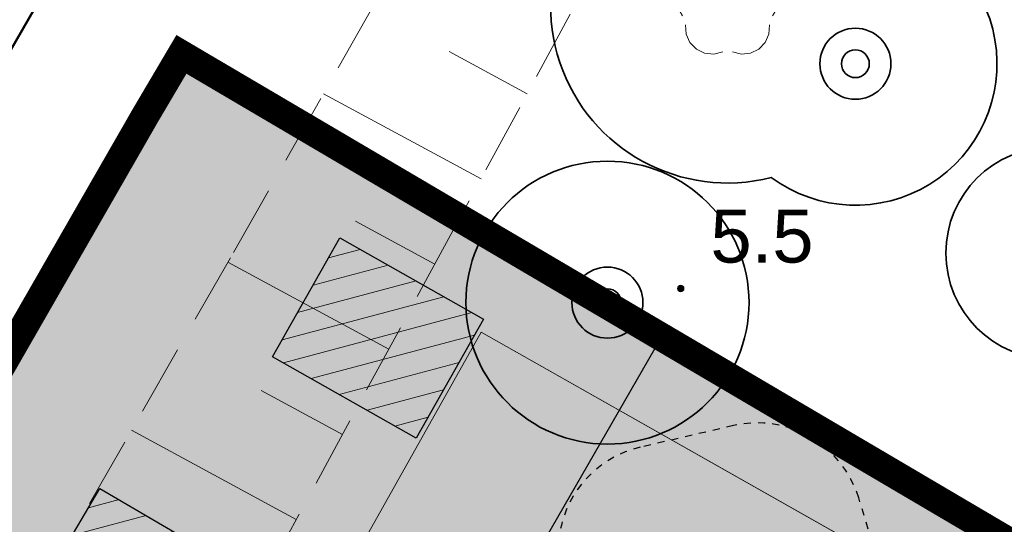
# Model space of a CAD drawing. Extents: x 5477758 to 5478338, y 5918296 to 5918505.
# Tile 130 of 135: x 5477941.71 to 5477955.62, y 5918464.4 to 5918471.53. Entities that reach past the tile are written whole.
import ezdxf
from ezdxf.enums import TextEntityAlignment as Align

# ---------------------------------------------------------------- set-up
doc = ezdxf.new("R2010")
doc.units = 0
for name, pattern in [('budynki akt$0$DASHED', [19.05, 12.7, -6.35]), ('DASHED', [19.05, 12.7, -6.35]), ('PRZER2-1', [3, 2, -1])]:
    doc.linetypes.add(name, pattern=pattern)
doc.layers.get('0').update_dxf_attribs({"linetype": 'CONTINUOUS'})
for name, color, linetype in [('0_NAWIERZCHNIA BEZPIECZNA Z PIASKU PŁUKANEGO', 35, 'CONTINUOUS'), ('0_PROJEKTOWANE OGRODZENIE', 7, 'CONTINUOUS'), ('0_PROJEKTOWANE ZABAWKI', 7, 'CONTINUOUS'), ('0_ZIELEŃ NISKA ISTNIEJACA', 76, 'CONTINUOUS'), ('A_GRANICA OPRACOWANIA', 7, 'CONTINUOUS')]:
    doc.layers.add(name, color=color, linetype=linetype)
for name, color, linetype, lineweight in [('GESBZO', 7, 'CONTINUOUS', 50), ('GSLINN', 7, 'CONTINUOUS', 18), ('GSSZSN', 7, 'PRZER2-1', 18), ('OT_Rzedna', 7, 'CONTINUOUS', 18), ('pomiar', 7, 'CONTINUOUS', 18), ('wysokosci', 7, 'CONTINUOUS', 18), ('ZZ_drzewo-nanoszone-recznie', 7, 'CONTINUOUS', 35), ('ZZ_grupa', 7, 'CONTINUOUS', 30), ('ZZ_grupa-krzewow-szraf', 7, 'CONTINUOUS', 13), ('ZZ_korona', 7, 'CONTINUOUS', 35), ('ZZ_trawnik', 62, 'CONTINUOUS', 50)]:
    doc.layers.add(name, color=color, linetype=linetype, lineweight=lineweight)
doc.layers.add('GSPRDL', color=7, linetype='CONTINUOUS', lineweight=18, true_color=0x008000)
doc.styles.add('GEO-INFO', font='arial.ttf')
pattern_1 = [(194.933, (5477837.84446, 5918344.9947), (0.08181636, -0.30677734), [])]

# ---------------------------------------------------------------- blocks, each defined once
blk = doc.blocks.new('SPDLP')
blk.add_hatch(color=0).paths.add_polyline_path([(0, -0.09), (0.027812, -0.085595), (0.052901, -0.072812), (0.072812, -0.052901), (0.085595, -0.027812), (0.09, 0), (0.085595, 0.027812), (0.072812, 0.052901), (0.052901, 0.072812), (0.027812, 0.085595), (0, 0.09), (-0.027812, 0.085595), (-0.052901, 0.072812), (-0.072812, 0.052901), (-0.085595, 0.027812), (-0.09, 0), (-0.085595, -0.027812), (-0.072812, -0.052901), (-0.052901, -0.072812), (-0.027812, -0.085595)])
at = {"color": 0}
for points in [[(-0.648554, 1.126667), (-0.481106, 1.325358), (-0.255912, 1.454989), (0, 1.5), (0.255912, 1.454989), (0.481106, 1.325358), (0.648554, 1.126667)], [(-1.271938, -0.268652), (-1.40916, -0.048001), (-1.462858, 0.20623), (-1.426585, 0.463525), (-1.304695, 0.693003), (-1.11182, 0.867117), (-0.871109, 0.964971)], [(0.871109, 0.964971), (1.11182, 0.867117), (1.304695, 0.693003), (1.426585, 0.463525), (1.462858, 0.20623), (1.40916, -0.048001), (1.271938, -0.268652)], [(-0.137547, -1.292703), (-0.389802, -1.355024), (-0.648184, -1.327532), (-0.881678, -1.213525), (-1.062258, -1.026689), (-1.168249, -0.78945), (-1.186929, -0.530282)], [(1.186929, -0.530282), (1.168249, -0.78945), (1.062258, -1.026689), (0.881678, -1.213525), (0.648184, -1.327532), (0.389802, -1.355024), (0.137547, -1.292703)]]:
    blk.add_lwpolyline(points, dxfattribs=at)
blk = doc.blocks.new('OTRN')
at = {"linetype": 'Continuous', "lineweight": 13}
blk.add_hatch(color=0, dxfattribs=at).paths.add_polyline_path([(0, -0.091, 1), (0, 0.091, 1)])
at = {"color": 0, "linetype": 'Continuous', "lineweight": 13}
blk.add_circle((0, 0), 0.0906, dxfattribs=at)
blk = doc.blocks.new('drzewo-odreczne')
at = {"layer": 'ZZ_drzewo-nanoszone-recznie', "linetype": 'Continuous'}
for radius in [0.502, 0.196]:
    blk.add_circle((0, 0), radius, dxfattribs=at)
blk = doc.blocks.new('zw$CEC1')
at = {"linetype": 'DASHED', "ltscale": 0.01}
blk.add_lwpolyline([(1162.1, -935.7, 0.152476), (1247.4, -909.1), (1383, -815.3, 0.059025), (1409.5, -792), (1526.7, -792, 0.414214), (1626.7, -692), (1626.7, -638.3, 0.414214), (1526.7, -538.3), (1409.5, -538.3, 0.094502), (1364.8, -504.2), (1271, -457.3, 0.116569), (1203.9, -441.4), (1041, -441.4, 0.016993), (1030.8, -441.7), (944.9, -447.6, 0.394444), (805, -597.2), (805, -732.6, 0.302922), (897.4, -871.1), (1025.2, -924.2, 0.098884), (1082.8, -935.7)], format="xyb", close=True, dxfattribs=at)

msp = doc.modelspace()

# ---------------------------------------------------------------- hatches: boundary and pattern name
at = {"layer": '0_NAWIERZCHNIA BEZPIECZNA Z PIASKU PŁUKANEGO', "transparency": 33554559}
msp.add_hatch(color=256, dxfattribs=at).paths.add_polyline_path([(5477943.435, 5918450.298), (5477943.299, 5918450.376), (5477942.959, 5918453.455), (5477950.692, 5918466.889), (5477956.869, 5918463.337), (5477947.851, 5918447.759)])
at = {"layer": '0_ZIELEŃ NISKA ISTNIEJACA'}
h = msp.add_hatch(dxfattribs=at)
h.set_pattern_fill('GRASS', color=256, scale=0.01, style=0)
h.set_pattern_definition([(90, (0, 0), (-0.1796051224, 0.1796051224), [0.047625, -0.3115852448]), (45, (0, 0), (-0.179605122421, 0.179605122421), [0.047625, -0.206375]), (135, (0, 0), (-0.179605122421, -0.179605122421), [0.047625, -0.206375])])
h.paths.add_polyline_path([(5477924.751, 5918437.069), (5477930.151, 5918434.06), (5477937.415, 5918446.75), (5477936.617, 5918447.185), (5477942.676, 5918457.835), (5477945.423, 5918462.804), (5477946.342, 5918462.333), (5477948.868, 5918466.755), (5477950.186, 5918466.01), (5477950.692, 5918466.889), (5477956.869, 5918463.337), (5477956.368, 5918462.471), (5477962.493, 5918459.043), (5477962.976, 5918459.861), (5477943.997, 5918471.043), (5477924.645, 5918437.396), (5477924.514, 5918437.169)])
at = {"layer": 'ZZ_grupa-krzewow-szraf'}
h = msp.add_hatch(dxfattribs=at)
h.set_pattern_fill('ANSI31', color=256, scale=0.1, angle=90)
h.set_pattern_definition(pattern_1)
h.paths.add_polyline_path([(5477945.284, 5918466.769), (5477947.314, 5918465.618), (5477948.266, 5918467.298), (5477946.236, 5918468.449)])
h = msp.add_hatch(dxfattribs=at)
h.set_pattern_fill('ANSI31', color=256, scale=0.1, angle=90)
h.set_pattern_definition(pattern_1)
h.paths.add_polyline_path([(5477941.945, 5918463.377), (5477943.079, 5918462.704), (5477943.981, 5918464.241), (5477942.846, 5918464.907)])
at = {"layer": 'ZZ_trawnik', "lineweight": 13}
h = msp.add_hatch(dxfattribs=at)
h.set_pattern_fill('GRASS', color=256, scale=0.01)
h.set_pattern_definition([(150.04685, (5477945.68312, 5918441.73395), (-0.2452913, -0.0659406), [0.047625, -0.3115852]), (105.0468, (5477945.68312, 5918441.73395), (-0.2452913, -0.0659406), [0.047625, -0.206375]), (195.0468, (5477945.68312, 5918441.73395), (0.0659406, -0.2452913), [0.047625, -0.206375])])
h.paths.add_polyline_path([(5477948.868, 5918466.755), (5477946.344, 5918462.342), (5477945.485, 5918462.779), (5477936.617, 5918447.185), (5477937.405, 5918446.733), (5477932.118, 5918437.498), (5477935.28, 5918435.692), (5477933.434, 5918432.49), (5477930.289, 5918434.302), (5477930.139, 5918434.043), (5477929.148, 5918432.523), (5477936.576, 5918428.277), (5477938.872, 5918429.356), (5477935.253, 5918431.442), (5477937.095, 5918434.637), (5477942.918, 5918431.289), (5477947.979, 5918433.719), (5477952.836, 5918442.175), (5477950.606, 5918443.46), (5477947.91, 5918438.782), (5477943.014, 5918441.603), (5477943.735, 5918442.855), (5477940.154, 5918444.92), (5477943.293, 5918450.379), (5477943.299, 5918450.376), (5477942.959, 5918453.455), (5477950.186, 5918466.01)])
h.paths.add_polyline_path([(5477937.956, 5918446.84), (5477939.247, 5918446.078), (5477938.23, 5918444.356), (5477936.939, 5918445.118)], flags=16)
edge = h.paths.add_edge_path(flags=16)
edge.add_arc((5477940.345, 5918447.983), 0.5, 0, 360)
edge = h.paths.add_edge_path(flags=16)
edge.add_arc((5477942.758, 5918437.564), 0.5, 0, 360)

# ---------------------------------------------------------------- linework, layer by layer
at = {"layer": '0_PROJEKTOWANE OGRODZENIE', "lineweight": 30}
msp.add_lwpolyline([(5477942.959, 5918453.455), (5477950.692, 5918466.889), (5477956.869, 5918463.337), (5477947.851, 5918447.759), (5477943.435, 5918450.298), (5477943.299, 5918450.376), (5477942.959, 5918453.455)], dxfattribs=at)
at = {"layer": 'A_GRANICA OPRACOWANIA', "color": 1, "linetype": 'budynki akt$0$DASHED', "ltscale": 0.1, "const_width": 0.4}
msp.add_lwpolyline([(5477924.666, 5918437.385), (5477923.68, 5918435.693), (5477947.085, 5918422.232), (5477949.411, 5918426.304), (5477947.596, 5918427.361), (5477964.141, 5918455.941), (5477965.541, 5918458.35), (5477956.078, 5918463.925), (5477947.799, 5918468.803), (5477947.799, 5918468.803), (5477943.997, 5918471.043), (5477943.489, 5918470.182), (5477933.716, 5918453.151), (5477933.004, 5918451.909), (5477924.666, 5918437.385)], dxfattribs=at)
at = {"layer": 'GESBZO', "color": 7, "linetype": 'Continuous', "lineweight": 50}
msp.add_lwpolyline([(5477938.187, 5918486.305), (5477944.481, 5918482.719), (5477947.274, 5918480.998), (5477931.149, 5918452.977), (5477933.004, 5918451.909), (5477924.666, 5918437.385), (5477915.543, 5918442.632), (5477923.558, 5918456.638), (5477921.783, 5918457.715)], close=True, dxfattribs=at)
at = {"layer": 'GSLINN', "color": 7, "linetype": 'Continuous', "lineweight": 18}
msp.add_lwpolyline([(5477948.233, 5918467.115), (5477962.493, 5918459.043)], dxfattribs=at)
at = {"layer": 'GSSZSN', "color": 7, "linetype": 'PRZER2-1', "lineweight": 18, "ltscale": 0.5}
for points in [[(5477929.356, 5918434.475), (5477926.268, 5918436.181), (5477930.77, 5918443.87), (5477944.733, 5918468.243), (5477950.113, 5918477.734), (5477949.938, 5918479.477), (5477950.546, 5918480.534)], [(5477950.546, 5918480.534), (5477953.061, 5918478.205), (5477947.805, 5918468.497), (5477938.059, 5918450.522), (5477929.356, 5918434.475)]]:
    msp.add_lwpolyline(points, dxfattribs=at)
at = {"layer": 'GSSZSN', "color": 7, "linetype": 'Continuous', "lineweight": 18, "flags": 128}
for points in [[(5477948.882, 5918470.486), (5477947.781, 5918471.082)], [(5477948.23, 5918469.282), (5477946.005, 5918470.487)], [(5477947.578, 5918468.078), (5477946.454, 5918468.687)], [(5477946.925, 5918466.874), (5477944.654, 5918468.105)], [(5477946.272, 5918465.67), (5477945.122, 5918466.293)], [(5477945.619, 5918464.466), (5477943.292, 5918465.728)]]:
    msp.add_lwpolyline(points, dxfattribs=at)
at = {"layer": 'pomiar', "linetype": 'Continuous', "lineweight": 18, "flags": 128}
for points in [[(5477948.233, 5918467.115), (5477943.04, 5918457.871), (5477943.928, 5918457.35)], [(5477948.233, 5918467.115), (5477960.464, 5918460.186), (5477959.32, 5918458.24)]]:
    msp.add_lwpolyline(points, dxfattribs=at)
at = {"layer": 'ZZ_grupa'}
msp.add_lwpolyline([(5477948.266, 5918467.298), (5477947.314, 5918465.618), (5477945.284, 5918466.769), (5477946.236, 5918468.449), (5477948.266, 5918467.298), (5477948.266, 5918467.298)], dxfattribs=at)
at = {"layer": 'ZZ_grupa', "elevation": 10.06}
msp.add_lwpolyline([(5477942.846, 5918464.907), (5477943.981, 5918464.241), (5477943.079, 5918462.704), (5477941.945, 5918463.377), (5477942.846, 5918464.907)], dxfattribs=at)
at = {"layer": 'ZZ_korona'}
for centre, radius in [((5477956.297, 5918468.233), 1.5), ((5477950.016, 5918467.533), 2)]:
    msp.add_circle(centre, radius, dxfattribs=at)
for centre, radius, start, end in [((5477951.713, 5918471.724, 10.12), 2.5, 27.1718, 284.2947), ((5477953.519, 5918470.91), 2, 233.5358, 77.9307)]:
    msp.add_arc(centre, radius, start, end, dxfattribs=at)

# ---------------------------------------------------------------- block references
at = {"layer": '0_PROJEKTOWANE ZABAWKI', "xscale": 0.009981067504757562, "yscale": 0.009981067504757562, "zscale": 0.009981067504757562, "rotation": 283.0720937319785}
msp.add_blockref('zw$CEC1', (5477955.785, 5918474.969), dxfattribs=at)
at = {"layer": 'GSPRDL', "color": 96, "lineweight": 18, "true_color": 0x008000, "xscale": 0.5, "yscale": 0.5}
msp.add_blockref('SPDLP', (5477951.713, 5918471.724), dxfattribs=at)
at = {"layer": 'OT_Rzedna', "color": 7, "linetype": 'Continuous', "xscale": 0.5, "yscale": 0.5, "zscale": 0.5}
msp.add_blockref('OTRN', (5477951.051, 5918467.733), dxfattribs=at)
at = {"layer": 'ZZ_drzewo-nanoszone-recznie', "rotation": 98.49156574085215}
msp.add_blockref('drzewo-odreczne', (5477953.519, 5918470.91), dxfattribs=at)
at = {"layer": 'ZZ_drzewo-nanoszone-recznie', "xscale": -1, "rotation": 21.37443088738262}
msp.add_blockref('drzewo-odreczne', (5477950.016, 5918467.533), dxfattribs=at)

# ---------------------------------------------------------------- texts
at = {"layer": 'wysokosci', "color": 7, "style": 'GEO-INFO'}
msp.add_text('5.5', height=0.75, dxfattribs=at).set_placement((5477951.471, 5918468.849), align=Align.TOP_LEFT)

doc.saveas('drawing.dxf')
